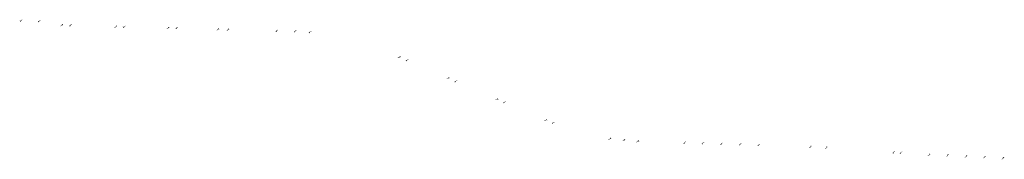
# Model space of a CAD drawing. Header units: feet. Extents: x 2262913 to 2469997, y 259999 to 435293.
# Tile 1 of 147: x 2262913 to 2266347, y 434805 to 435293. Entities that reach past the tile are written whole.
import ezdxf

# ---------------------------------------------------------------- set-up
doc = ezdxf.new("R2010")
doc.units = ezdxf.units.FT
doc.header["$MEASUREMENT"] = 0
doc.layers.add('PM_X_Cells', color=7, linetype='Continuous')

msp = doc.modelspace()

# ---------------------------------------------------------------- hatches: boundary and pattern name
at = {"layer": 'PM_X_Cells'}
for points in [[(2262914.8, 435285.4), (2262912.6, 435289.3), (2262914.9, 435288.8, -0.319289), (2262921.1, 435293.2), (2262922, 435293.2), (2262922, 435291.7), (2262921.1, 435291.7), (2262921.1, 435291.7, 0.303957), (2262916.4, 435288.6), (2262918.4, 435288.6)], [(2262978, 435283.7), (2262975.8, 435287.6), (2262978.1, 435287, -0.319289), (2262984.3, 435291.4), (2262985.2, 435291.4), (2262985.2, 435289.9), (2262984.3, 435289.9), (2262984.3, 435289.9, 0.303957), (2262979.6, 435286.8), (2262981.6, 435286.8)], [(2263062.5, 435278), (2263064.7, 435274.1), (2263062.4, 435274.7, -0.319289), (2263056.2, 435270.3), (2263055.3, 435270.3), (2263055.3, 435271.8), (2263056.2, 435271.8), (2263056.2, 435271.8, 0.303957), (2263060.9, 435274.9), (2263058.9, 435274.9)], [(2263087.5, 435269.2), (2263085.3, 435273.2), (2263087.6, 435272.6, -0.319289), (2263093.8, 435277), (2263094.7, 435277), (2263094.7, 435275.5), (2263093.8, 435275.5), (2263093.9, 435275.5, 0.303957), (2263089.1, 435272.4), (2263091.1, 435272.4)], [(2263250.4, 435273.2), (2263252.6, 435269.3), (2263250.2, 435269.9, -0.319289), (2263244, 435265.5), (2263243.2, 435265.5), (2263243.2, 435266.9), (2263244, 435266.9), (2263244, 435266.9, 0.303957), (2263248.7, 435270.1), (2263246.8, 435270.1)], [(2263274.4, 435264.2), (2263272.2, 435268.2), (2263274.5, 435267.6, -0.319289), (2263280.7, 435272), (2263281.6, 435272), (2263281.6, 435270.5), (2263280.7, 435270.5), (2263280.8, 435270.5, 0.303957), (2263276, 435267.4), (2263278, 435267.4)], [(2263432.6, 435268.3), (2263434.7, 435264.4), (2263432.4, 435265, -0.319289), (2263426.2, 435260.6), (2263425.3, 435260.6), (2263425.3, 435262.1), (2263426.2, 435262.1), (2263426.2, 435262.1, 0.303957), (2263430.9, 435265.2), (2263429, 435265.2)], [(2263457.6, 435259.6), (2263455.4, 435263.5), (2263457.8, 435262.9, -0.319289), (2263463.9, 435267.3), (2263464.8, 435267.3), (2263464.8, 435265.8), (2263463.9, 435265.8), (2263464, 435265.8, 0.303957), (2263459.3, 435262.7), (2263461.2, 435262.7)], [(2263606.6, 435263.6), (2263608.7, 435259.7), (2263606.4, 435260.3, -0.319289), (2263600.2, 435255.9), (2263599.3, 435255.9), (2263599.3, 435257.4), (2263600.2, 435257.4), (2263600.2, 435257.4, 0.303957), (2263604.9, 435260.5), (2263603, 435260.5)], [(2263641.3, 435262.6), (2263643.4, 435258.7), (2263641.1, 435259.2, -0.319289), (2263634.9, 435254.8), (2263634, 435254.8), (2263634, 435256.3), (2263634.9, 435256.3), (2263634.9, 435256.3, 0.303957), (2263639.6, 435259.4), (2263637.7, 435259.4)], [(2263806.6, 435250.2), (2263804.5, 435254.1), (2263806.8, 435253.5, -0.319289), (2263813, 435257.9), (2263813.9, 435257.9), (2263813.9, 435256.5), (2263813, 435256.5), (2263813, 435256.5, 0.303957), (2263808.3, 435253.3), (2263810.3, 435253.3)], [(2263871.1, 435248.3), (2263869, 435252.2), (2263871.3, 435251.7, -0.319289), (2263877.5, 435256.1), (2263878.3, 435256.1), (2263878.3, 435254.6), (2263877.5, 435254.6), (2263877.5, 435254.6, 0.303957), (2263872.8, 435251.5), (2263874.7, 435251.5)], [(2263922.1, 435245.4), (2263919.9, 435249.3), (2263922.2, 435248.7, -0.319289), (2263928.4, 435253.1), (2263929.3, 435253.1), (2263929.3, 435251.6), (2263928.4, 435251.6), (2263928.4, 435251.6, 0.303957), (2263923.7, 435248.5), (2263925.7, 435248.5)], [(2264240.7, 435165.7), (2264241.2, 435161.3), (2264239.3, 435162.7, -0.319289), (2264231.9, 435161), (2264231, 435161.3), (2264231.6, 435162.7), (2264232.4, 435162.3), (2264232.4, 435162.3, 0.303957), (2264237.9, 435163.5), (2264236.1, 435164.2)], [(2264260.2, 435147.6), (2264259, 435151.9), (2264261.1, 435150.8, -0.319289), (2264268.2, 435153.7), (2264269, 435153.5), (2264268.7, 435152), (2264267.8, 435152.2), (2264267.9, 435152.2, 0.303957), (2264262.6, 435150.3), (2264264.5, 435149.8)], [(2264411.1, 435091.8), (2264411.6, 435087.3), (2264409.7, 435088.8, -0.319289), (2264402.3, 435087), (2264401.4, 435087.3), (2264402, 435088.7), (2264402.8, 435088.4), (2264402.8, 435088.4, 0.303957), (2264408.3, 435089.5), (2264406.5, 435090.2)], [(2264430.3, 435074.3), (2264429.2, 435078.6), (2264431.3, 435077.5, -0.319289), (2264438.3, 435080.3), (2264439.2, 435080.1), (2264438.8, 435078.7), (2264438, 435078.9), (2264438, 435078.9, 0.303957), (2264432.7, 435077), (2264434.6, 435076.5)], [(2264581.1, 435018.5), (2264581.6, 435014), (2264579.7, 435015.4, -0.319289), (2264572.3, 435013.7), (2264571.5, 435014), (2264572, 435015.4), (2264572.9, 435015.1), (2264572.8, 435015.1, 0.303957), (2264578.4, 435016.2), (2264576.6, 435016.9)], [(2264600.4, 435001), (2264599.2, 435005.3), (2264601.3, 435004.2, -0.319289), (2264608.4, 435007), (2264609.2, 435006.8), (2264608.9, 435005.4), (2264608, 435005.6), (2264608.1, 435005.6, 0.303957), (2264602.7, 435003.6), (2264604.7, 435003.2)], [(2264751.9, 434945.8), (2264752.4, 434941.3), (2264750.5, 434942.8, -0.319289), (2264743.1, 434941), (2264742.3, 434941.3), (2264742.8, 434942.7), (2264743.7, 434942.4), (2264743.6, 434942.4, 0.303957), (2264749.2, 434943.5), (2264747.4, 434944.2)], [(2264770.2, 434929.1), (2264769, 434933.4), (2264771.1, 434932.3, -0.319289), (2264778.2, 434935.2), (2264779, 434934.9), (2264778.7, 434933.5), (2264777.8, 434933.7), (2264777.8, 434933.7, 0.303957), (2264772.5, 434931.8), (2264774.4, 434931.3)], [(2264974.1, 434881.5), (2264975.9, 434877.4), (2264973.6, 434878.3, -0.319289), (2264967, 434874.5), (2264966.1, 434874.5), (2264966.3, 434876), (2264967.2, 434875.9), (2264967.1, 434875.9, 0.303957), (2264972.1, 434878.6), (2264970.2, 434878.8)], [(2265023.2, 434876.2), (2265025, 434872.1), (2265022.7, 434872.9, -0.319289), (2265016.1, 434869.1), (2265015.2, 434869.2), (2265015.4, 434870.7), (2265016.3, 434870.6), (2265016.2, 434870.6, 0.303957), (2265021.2, 434873.3), (2265019.3, 434873.5)], [(2265071.7, 434872.3), (2265073.5, 434868.2), (2265071.3, 434869, -0.319289), (2265064.7, 434865.2), (2265063.8, 434865.3), (2265063.9, 434866.8), (2265064.8, 434866.7), (2265064.8, 434866.7, 0.303957), (2265069.8, 434869.4), (2265067.8, 434869.6)], [(2265229.5, 434858.9), (2265227, 434862.7), (2265229.4, 434862.3, -0.319289), (2265235.2, 434867.2), (2265236.1, 434867.2), (2265236.2, 434865.8), (2265235.3, 434865.7), (2265235.3, 434865.7, 0.303957), (2265230.9, 434862.2), (2265232.9, 434862.4)], [(2265293.2, 434856.8), (2265290.7, 434860.5), (2265293.1, 434860.1, -0.319289), (2265298.9, 434865), (2265299.8, 434865.1), (2265299.9, 434863.6), (2265299, 434863.5), (2265299, 434863.5, 0.303957), (2265294.6, 434860), (2265296.5, 434860.2)], [(2265358.3, 434855.2), (2265355.8, 434859), (2265358.2, 434858.6, -0.319289), (2265364, 434863.5), (2265364.8, 434863.5), (2265365, 434862.1), (2265364.1, 434862), (2265364.1, 434862, 0.303957), (2265359.7, 434858.5), (2265361.6, 434858.7)], [(2265423.6, 434853.2), (2265421.2, 434856.9), (2265423.5, 434856.5, -0.319289), (2265429.3, 434861.4), (2265430.2, 434861.5), (2265430.3, 434860), (2265429.5, 434860), (2265429.5, 434860, 0.303957), (2265425, 434856.5), (2265427, 434856.6)], [(2265487.7, 434851), (2265485.2, 434854.7), (2265487.6, 434854.3, -0.319289), (2265493.4, 434859.2), (2265494.3, 434859.3), (2265494.4, 434857.8), (2265493.5, 434857.7), (2265493.5, 434857.7, 0.303957), (2265489.1, 434854.2), (2265491, 434854.4)], [(2265672.3, 434853.7), (2265674.8, 434850), (2265672.5, 434850.4, -0.319289), (2265666.7, 434845.4), (2265665.8, 434845.3), (2265665.7, 434846.8), (2265666.6, 434846.9), (2265666.6, 434846.9, 0.303957), (2265671, 434850.4), (2265669, 434850.2)], [(2265727.7, 434851.2), (2265730.2, 434847.5), (2265727.9, 434847.9, -0.319289), (2265722.1, 434842.9), (2265721.3, 434842.9), (2265721.1, 434844.3), (2265722, 434844.4), (2265722, 434844.4, 0.303957), (2265726.4, 434848), (2265724.4, 434847.8)], [(2265959.1, 434824.8), (2265956.6, 434828.6), (2265959, 434828.2, -0.319289), (2265964.8, 434833.1), (2265965.7, 434833.2), (2265965.8, 434831.7), (2265964.9, 434831.6), (2265965, 434831.6, 0.303957), (2265960.5, 434828.1), (2265962.5, 434828.3)], [(2265983.9, 434824), (2265981.4, 434827.7), (2265983.8, 434827.3, -0.319289), (2265989.6, 434832.2), (2265990.5, 434832.3), (2265990.6, 434830.9), (2265989.7, 434830.8), (2265989.7, 434830.8, 0.303957), (2265985.3, 434827.3), (2265987.2, 434827.4)], [(2266086.4, 434826.3), (2266088.9, 434822.6), (2266086.6, 434823, -0.319289), (2266080.8, 434818), (2266079.9, 434817.9), (2266079.8, 434819.4), (2266080.7, 434819.5), (2266080.6, 434819.5, 0.303957), (2266085.1, 434823), (2266083.1, 434822.8)], [(2266150.9, 434823.7), (2266153.4, 434820), (2266151.1, 434820.4, -0.319289), (2266145.3, 434815.4), (2266144.4, 434815.4), (2266144.3, 434816.8), (2266145.2, 434816.9), (2266145.2, 434816.9, 0.303957), (2266149.6, 434820.5), (2266147.6, 434820.3)], [(2266215.3, 434820.5), (2266217.9, 434816.8), (2266215.5, 434817.1, -0.319289), (2266209.7, 434812.2), (2266208.9, 434812.1), (2266208.7, 434813.6), (2266209.6, 434813.6), (2266209.6, 434813.6, 0.303957), (2266214, 434817.2), (2266212, 434817)], [(2266279.8, 434817.6), (2266282.3, 434814), (2266279.9, 434814.3, -0.319289), (2266274.2, 434809.4), (2266273.3, 434809.3), (2266273.2, 434810.7), (2266274, 434810.8), (2266274, 434810.8, 0.303957), (2266278.4, 434814.4), (2266276.5, 434814.2)], [(2266344.1, 434813.7), (2266346.6, 434810.1), (2266344.3, 434810.4, -0.319289), (2266338.5, 434805.5), (2266337.6, 434805.4), (2266337.5, 434806.8), (2266338.4, 434806.9), (2266338.4, 434806.9, 0.303957), (2266342.8, 434810.5), (2266340.8, 434810.3)]]:
    msp.add_hatch(color=256, dxfattribs=at).paths.add_polyline_path(points)

doc.saveas('drawing.dxf')
